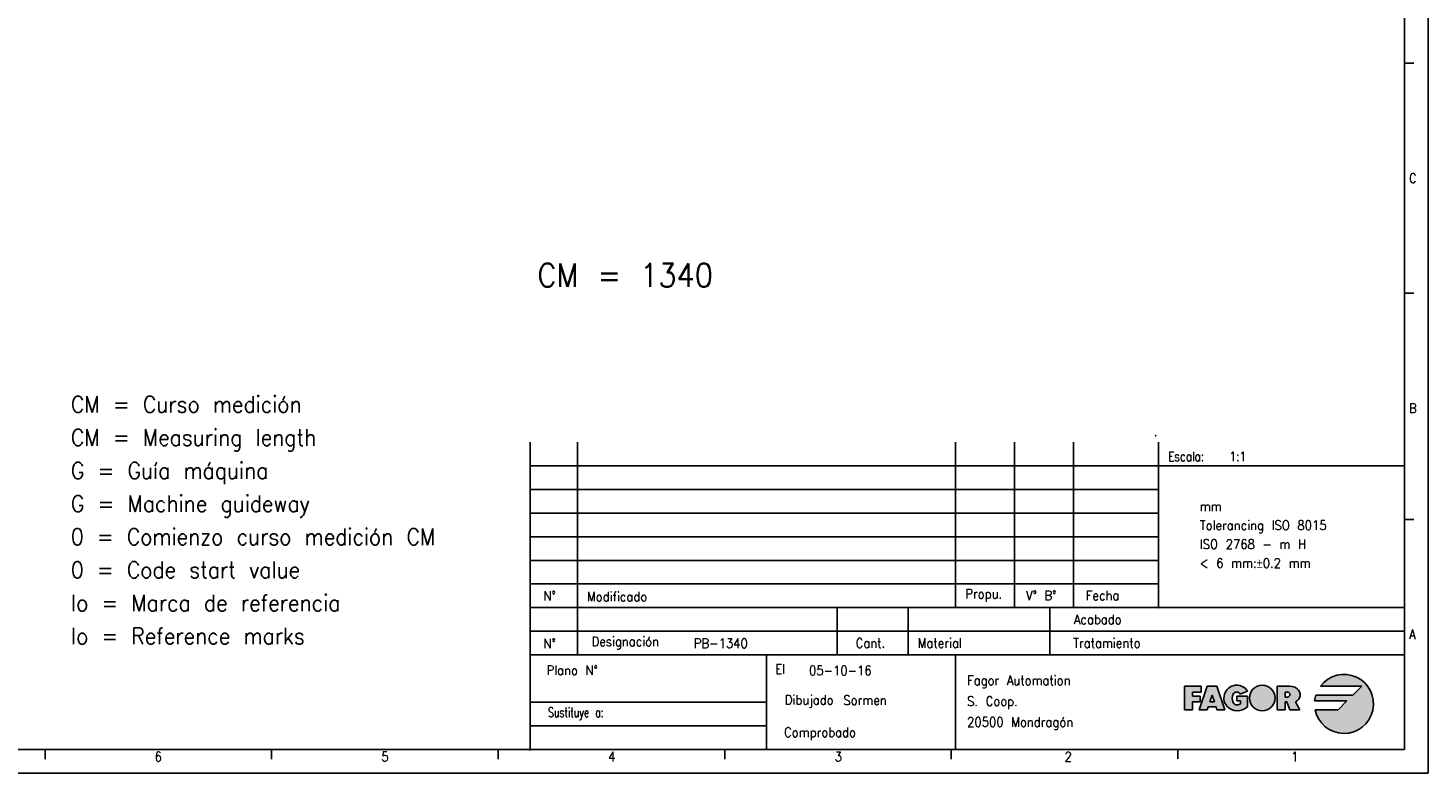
# Model space of a CAD drawing. Header units: millimetres. Extents: x -235 to 2519, y -109 to 485.
# Tile 17 of 41: x 309 to 605, y -109 to 48. Entities that reach past the tile are written whole.
import ezdxf

# ---------------------------------------------------------------- set-up
doc = ezdxf.new("R2010")
doc.units = ezdxf.units.MM
doc.layers.add('1', color=7, linetype='Continuous')
doc.styles.add('CONVERTER_11', font='txt.shx', dxfattribs={"width": 0.9})
doc.styles.add('CONVERTER_13', font='txt.shx', dxfattribs={"width": 0.81})
doc.styles.add('CONVERTER_14', font='txt.shx', dxfattribs={"width": 0.72})

# ---------------------------------------------------------------- blocks, each defined once
blk = doc.blocks.new('tolerancias__109', base_point=(547.2149843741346, -37.82507050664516))
at = {"layer": '1', "color": 7}
blk.add_point((547.2149843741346, -37.82507050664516), dxfattribs=at)
blk = doc.blocks.new('tolerancias__110', base_point=(547.8144653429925, -74.22039922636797))
at = {"layer": '1', "color": 7}
blk.add_point((547.8144653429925, -74.22039922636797), dxfattribs=at)
blk = doc.blocks.new('Marco_a1', base_point=(184.8144653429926, 187.7796007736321))
at = {"layer": '1', "linetype": 'Continuous'}
h = blk.add_hatch(color=2, dxfattribs=at)
edge = h.paths.add_edge_path()
edge.add_line((588.9111250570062, -92.72099406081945), (581.0740050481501, -92.72099406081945))
edge.add_arc((587.0361250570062, -94.59599406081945), 6.250000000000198, 162.5423968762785, 174.2608295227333)
edge.add_line((580.8174535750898, -93.97099406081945), (587.6611250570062, -93.97099406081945))
edge.add_line((587.6611250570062, -93.97099406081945), (585.7861250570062, -95.84599406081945))
edge.add_line((585.7861250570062, -95.84599406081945), (580.9124007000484, -95.84599406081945))
edge.add_arc((587.0361250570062, -94.59599406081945), 6.249999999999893, 191.5369590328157, 503.130102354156)
edge.add_line((582.0361250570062, -90.84599406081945), (590.7861250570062, -90.84599406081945))
edge.add_line((590.7861250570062, -90.84599406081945), (588.9111250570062, -92.72099406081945))
blk.add_hatch(color=2, dxfattribs=at).paths.add_polyline_path([(556.8277917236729, -90.84599406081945), (556.8277917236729, -92.09599406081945), (554.9527917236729, -92.09599406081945), (554.9527917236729, -92.92932739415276), (556.6194583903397, -92.92932739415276), (556.6194583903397, -93.76266072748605), (556.6194583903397, -94.17932739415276), (554.9527917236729, -94.17932739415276), (554.9527917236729, -95.84599406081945), (553.2861250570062, -95.84599406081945), (553.2861250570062, -90.84599406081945)])
h = blk.add_hatch(color=2, dxfattribs=at)
h.paths.add_polyline_path([(561.8277917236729, -95.84599406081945), (560.1611250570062, -95.84599406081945), (559.9527917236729, -95.22099406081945), (558.2861250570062, -95.22099406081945), (558.0777917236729, -95.84599406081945), (556.4111250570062, -95.84599406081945), (558.0777917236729, -90.84599406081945), (560.1611250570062, -90.84599406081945)])
h.paths.add_polyline_path([(558.6333472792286, -94.17932739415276), (559.6055695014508, -94.17932739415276), (559.1194583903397, -92.72099406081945)], flags=16)
h = blk.add_hatch(color=2, dxfattribs=at)
edge = h.paths.add_edge_path()
edge.add_arc((564.506467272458, -92.95005454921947), 3.104272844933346, 223.1289646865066, 312.98327026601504, ccw=False)
edge.add_arc((564.3277917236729, -93.34599406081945), 2.7083333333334, 90, 219.5977388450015, ccw=False)
edge.add_arc((564.3277917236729, -93.34599406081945), 2.708333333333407, 32.57897039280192, 90, ccw=False)
edge.add_line((566.6099690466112, -91.88766072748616), (565.0529344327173, -92.51266072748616))
edge.add_arc((564.3288787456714, -92.92933074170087), 0.835386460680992, 29.9189981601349, 150.0810018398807)
edge.add_arc((565.5812465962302, -93.45016072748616), 2.187499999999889, 154.6230664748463, 202.619864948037)
edge.add_arc((564.3312465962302, -93.97099406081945), 0.8333333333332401, 202.6198649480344, 270)
edge.add_arc((564.3312465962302, -93.03349406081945), 1.770833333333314, 270, 298.0724869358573)
edge.add_line((565.1645799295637, -94.59599406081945), (565.1645799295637, -93.97099406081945))
edge.add_line((565.1645799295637, -93.97099406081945), (564.3312465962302, -93.97099406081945))
edge.add_line((564.3312465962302, -93.97099406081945), (564.3312465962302, -92.92932739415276))
edge.add_line((564.3312465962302, -92.92932739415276), (566.622913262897, -92.92932739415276))
edge.add_line((566.622913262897, -92.92932739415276), (566.622913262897, -95.22099406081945))
h = blk.add_hatch(color=2, dxfattribs=at)
edge = h.paths.add_edge_path()
edge.add_arc((569.7442851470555, -93.34599406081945), 2.708333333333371, 0, 360)
h = blk.add_hatch(color=2, dxfattribs=at)
edge = h.paths.add_edge_path()
edge.add_line((574.5538364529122, -90.84599406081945), (572.8871697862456, -90.84599406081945))
edge.add_line((572.8871697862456, -90.84599406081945), (572.8871697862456, -95.84599406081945))
edge.add_line((572.8871697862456, -95.84599406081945), (574.5538364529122, -95.84599406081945))
edge.add_line((574.5538364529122, -95.84599406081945), (574.5538364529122, -94.17932739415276))
edge.add_line((574.5538364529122, -94.17932739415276), (574.970503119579, -94.17932739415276))
edge.add_line((574.970503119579, -94.17932739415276), (575.595503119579, -95.84599406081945))
edge.add_line((575.595503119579, -95.84599406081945), (577.6772287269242, -95.84599406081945))
edge.add_line((577.6772287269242, -95.84599406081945), (576.7506542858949, -94.17932739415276))
edge.add_arc((576.1012248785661, -92.66967744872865), 1.643411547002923, 293.2766705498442, 410.7613098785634)
edge.add_arc((575.595503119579, -93.28889939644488), 2.442905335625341, 50.76130987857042, 90)
edge.add_line((575.595503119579, -90.84599406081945), (574.5538364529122, -90.84599406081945))
edge = h.paths.add_edge_path(flags=16)
edge.add_line((575.0746697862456, -93.13766072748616), (574.5538364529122, -93.13766072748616))
edge.add_line((574.5538364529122, -93.13766072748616), (574.5538364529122, -92.09599406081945))
edge.add_line((574.5538364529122, -92.09599406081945), (575.0746697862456, -92.09599406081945))
edge.add_arc((575.0746697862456, -92.61682739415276), 0.5208333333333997, -90, 90, ccw=False)
at = {"layer": '1', "color": 2, "linetype": 'Continuous'}
for p, q in [((604.8144653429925, -109.220399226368), (604.8144653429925, 484.7796007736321)), ((601.8144653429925, 40.97960077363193), (599.8144653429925, 40.97960077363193)), ((601.8144653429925, -7.68706589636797), (599.8144653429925, -7.68706589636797)), ((414.8144653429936, -44.22039922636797), (599.8144653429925, -44.22039922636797)), ((414.8144653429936, -49.22039922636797), (547.8144653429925, -49.22039922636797)), ((414.8144653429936, -54.22039922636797), (547.8144653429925, -54.22039922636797)), ((601.8144653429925, -55.55373255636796), (599.8144653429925, -55.55373255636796)), ((414.8144653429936, -59.22039922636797), (547.8144653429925, -59.22039922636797)), ((414.8144653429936, -64.22039922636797), (547.8144653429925, -64.22039922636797)), ((414.8144653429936, -69.22039922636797), (547.8144653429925, -69.22039922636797)), ((599.8144653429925, -79.22039922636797), (414.8144653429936, -79.22039922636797)), ((553.2861250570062, -95.84599406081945), (553.2861250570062, -90.84599406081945)), ((553.2861250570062, -90.84599406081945), (556.8277917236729, -90.84599406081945)), ((556.4111250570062, -95.84599406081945), (558.0777917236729, -90.84599406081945)), ((556.8277917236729, -90.84599406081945), (556.8277917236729, -92.09599406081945)), ((558.0777917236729, -90.84599406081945), (560.1611250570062, -90.84599406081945)), ((560.1611250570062, -90.84599406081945), (561.8277917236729, -95.84599406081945)), ((572.8871697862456, -95.84599406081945), (572.8871697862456, -90.84599406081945)), ((572.8871697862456, -90.84599406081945), (574.5538364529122, -90.84599406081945)), ((574.5538364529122, -90.84599406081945), (575.595503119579, -90.84599406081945)), ((582.0361250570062, -90.84599406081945), (590.7861250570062, -90.84599406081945)), ((590.7861250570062, -90.84599406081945), (588.9111250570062, -92.72099406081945)), ((556.8277917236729, -92.09599406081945), (554.9527917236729, -92.09599406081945)), ((554.9527917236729, -92.09599406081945), (554.9527917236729, -92.92932739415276)), ((554.9527917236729, -92.92932739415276), (556.6194583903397, -92.92932739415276)), ((556.6194583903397, -94.17932739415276), (554.9527917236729, -94.17932739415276)), ((554.9527917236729, -94.17932739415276), (554.9527917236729, -95.84599406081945)), ((556.6194583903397, -92.92932739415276), (556.6194583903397, -93.76266072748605)), ((556.6194583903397, -93.76266072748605), (556.6194583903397, -94.17932739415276)), ((559.1194583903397, -92.72099406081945), (558.6333472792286, -94.17932739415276)), ((558.6333472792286, -94.17932739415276), (559.6055695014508, -94.17932739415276)), ((559.6055695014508, -94.17932739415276), (559.1194583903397, -92.72099406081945)), ((564.3312465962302, -92.92932739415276), (564.3312465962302, -93.97099406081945)), ((564.3312465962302, -92.92932739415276), (566.622913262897, -92.92932739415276)), ((564.3312465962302, -93.97099406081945), (565.1645799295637, -93.97099406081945)), ((565.0529344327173, -92.51266072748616), (566.6099690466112, -91.88766072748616)), ((565.1645799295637, -93.97099406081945), (565.1645799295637, -94.59599406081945)), ((566.622913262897, -95.22099406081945), (566.622913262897, -92.92932739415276)), ((574.5538364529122, -93.13766072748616), (574.5538364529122, -92.09599406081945)), ((574.5538364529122, -92.09599406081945), (575.0746697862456, -92.09599406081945)), ((575.0746697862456, -93.13766072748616), (574.5538364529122, -93.13766072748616)), ((574.5538364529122, -94.17932739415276), (574.970503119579, -94.17932739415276)), ((574.5538364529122, -95.84599406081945), (574.5538364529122, -94.17932739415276)), ((574.970503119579, -94.17932739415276), (575.595503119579, -95.84599406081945)), ((576.7506542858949, -94.17932739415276), (577.6772287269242, -95.84599406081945)), ((580.8174535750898, -93.97099406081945), (587.6611250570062, -93.97099406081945)), ((588.9111250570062, -92.72099406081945), (581.0740050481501, -92.72099406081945)), ((587.6611250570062, -93.97099406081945), (585.7861250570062, -95.84599406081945)), ((554.9527917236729, -95.84599406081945), (553.2861250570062, -95.84599406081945)), ((558.0777917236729, -95.84599406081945), (556.4111250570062, -95.84599406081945)), ((558.2861250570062, -95.22099406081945), (558.0777917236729, -95.84599406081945)), ((559.9527917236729, -95.22099406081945), (558.2861250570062, -95.22099406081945)), ((560.1611250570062, -95.84599406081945), (559.9527917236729, -95.22099406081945)), ((561.8277917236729, -95.84599406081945), (560.1611250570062, -95.84599406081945)), ((572.8871697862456, -95.84599406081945), (574.5538364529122, -95.84599406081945)), ((575.595503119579, -95.84599406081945), (577.6772287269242, -95.84599406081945)), ((585.7861250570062, -95.84599406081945), (580.9124007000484, -95.84599406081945)), ((414.8144653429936, -99.22039922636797), (464.8144653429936, -99.22039922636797)), ((312.1674065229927, -104.2667880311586), (312.1674065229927, -106.2667880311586)), ((360.1085829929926, -104.2667880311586), (360.1085829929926, -106.2667880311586)), ((408.0497594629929, -104.2667880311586), (408.0497594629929, -106.2667880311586)), ((455.9909359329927, -104.2667880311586), (455.9909359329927, -106.2667880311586)), ((503.9321124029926, -104.2667880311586), (503.9321124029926, -106.2667880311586)), ((551.8732888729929, -104.220399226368), (551.8732888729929, -106.220399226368)), ((-235.1855346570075, -109.220399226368), (604.8144653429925, -109.220399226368))]:
    blk.add_line(p, q, dxfattribs=at)
at = {"layer": '1', "color": 7, "linetype": 'Continuous'}
for p, q in [((599.8144653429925, -104.220399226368), (599.8144653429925, 479.7796007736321)), ((414.8144653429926, -104.220399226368), (414.8144653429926, -39.22039922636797)), ((424.8144653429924, -84.22039922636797), (424.8144653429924, -39.22039922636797)), ((504.8144653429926, -74.22039922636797), (504.8144653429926, -39.22039922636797)), ((517.3144653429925, -74.22039922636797), (517.3144653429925, -39.22039922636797)), ((529.8144653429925, -74.22039922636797), (529.8144653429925, -39.22039922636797)), ((547.8144653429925, -74.22039922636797), (547.8144653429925, -39.22039922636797)), ((414.8144653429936, -74.22039922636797), (599.8144653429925, -74.22039922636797)), ((479.8144653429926, -74.22039922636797), (479.8144653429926, -84.22039922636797)), ((494.8144653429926, -74.22039922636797), (494.8144653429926, -84.22039922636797)), ((524.8144653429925, -74.22039922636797), (524.8144653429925, -84.22039922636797)), ((414.8144653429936, -84.22039922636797), (599.8144653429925, -84.22039922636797)), ((464.8144653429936, -84.22039922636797), (464.8144653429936, -94.22039922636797)), ((504.8144653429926, -84.22039922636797), (504.8144653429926, -104.220399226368)), ((414.8144653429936, -94.22039922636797), (464.8144653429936, -94.22039922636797)), ((464.8144653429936, -94.22039922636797), (464.8144653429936, -99.22039922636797)), ((464.8144653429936, -99.22039922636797), (464.8144653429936, -104.220399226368)), ((-215.1855346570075, -104.2203992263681), (599.8144653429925, -104.220399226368))]:
    blk.add_line(p, q, dxfattribs=at)
at = {"layer": '1', "color": 6, "linetype": 'Continuous'}
blk.add_line((414.8144653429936, -44.45543519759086), (414.8144653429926, -104.4554351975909), dxfattribs=at)
at = {"layer": '1', "color": 2, "linetype": 'Continuous'}
blk.add_circle((569.7442851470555, -93.34599406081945), 2.708333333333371, dxfattribs=at)
for centre, radius, start, end in [((587.0361250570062, -94.59599406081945), 6.249999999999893, 191.5369590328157, 143.130102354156), ((564.3277917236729, -93.34599406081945), 2.7083333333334, 90, 219.5977388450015), ((564.3277917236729, -93.34599406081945), 2.708333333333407, 32.57897039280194, 90), ((575.595503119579, -93.28889939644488), 2.442905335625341, 50.76130987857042, 90), ((576.1012248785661, -92.66967744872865), 1.643411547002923, 293.2766705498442, 50.76130987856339), ((565.5812465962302, -93.45016072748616), 2.187499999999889, 154.6230664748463, 202.619864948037), ((564.3312465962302, -93.97099406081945), 0.8333333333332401, 202.6198649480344, 270), ((564.3288787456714, -92.92933074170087), 0.835386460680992, 29.9189981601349, 150.0810018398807), ((564.3312465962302, -93.03349406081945), 1.770833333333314, 270, 298.0724869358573), ((575.0746697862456, -92.61682739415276), 0.5208333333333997, 270, 90), ((587.0361250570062, -94.59599406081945), 6.250000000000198, 162.5423968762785, 174.2608295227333), ((564.506467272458, -92.95005454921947), 3.104272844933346, 223.1289646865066, 312.983270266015)]:
    blk.add_arc(centre, radius, start, end, dxfattribs=at)
at = {"layer": '1', "color": 2}
for s, style, width, p in [('Escala:   1:1', 'CONVERTER_13', 0.81, (549.8144653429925, -43.22039922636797)), ('El', 'CONVERTER_11', 0.9, (466.6709961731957, -88.22039922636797))]:
    blk.add_text(s, height=2, dxfattribs=dict(at, style=style, width=width)).set_placement(p)
at = {"layer": '1', "color": 2, "char_height": 2}
for s, insert, attachment_point, line_spacing_factor, style in [('C', (600.8144653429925, 16.64626743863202), 4, 1.20048019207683, 'CONVERTER_11'), ('B', (600.8144653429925, -32.02039922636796), 4, 1.20048019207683, 'CONVERTER_11'), ('N%%d', (418.9359217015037, -71.72039922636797), 5, 1.32052821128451, 'CONVERTER_11'), ('Modificado', (426.8411380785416, -71.88881551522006), 4, 1.32052821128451, 'CONVERTER_11'), ('Propu.', (506.9021583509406, -71.65264731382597), 4, 1.32052821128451, 'CONVERTER_11'), ('V%%d B%%d', (519.7389604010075, -71.65264731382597), 4, 1.20048019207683, 'CONVERTER_11'), ('Fecha', (532.4083241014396, -71.65264731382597), 4, 1.32052821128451, 'CONVERTER_11'), ('Acabado', (539.9804469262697, -76.72039922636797), 6, 1.32052821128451, 'CONVERTER_11'), ('A', (600.8144653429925, -79.88706589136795), 4, 1.20048019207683, 'CONVERTER_11'), ('N%%d', (418.9359217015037, -81.79714185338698), 5, 1.32052821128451, 'CONVERTER_11'), ('Designación', (427.8144653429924, -81.72039922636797), 4, 1.32052821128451, 'CONVERTER_11'), ('Cant.', (486.8144653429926, -81.72039922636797), 5, 1.32052821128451, 'CONVERTER_11'), ('Material', (496.8144653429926, -81.72039922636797), 4, 1.32052821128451, 'CONVERTER_11'), ('Tratamiento', (543.9804469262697, -81.72039922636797), 6, 1.32052821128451, 'CONVERTER_11'), ('Plano N%%d', (429.1464032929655, -87.47591680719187), 6, 1.32052821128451, 'CONVERTER_11'), ('Fagor Automation\\PS. Coop.\\P20500 Mondragón', (507.2878943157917, -94.35581747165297), 4, 1.32052821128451, 'CONVERTER_11'), ('Dibujado', (479.0343105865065, -94.08862644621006), 6, 1.32052821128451, 'CONVERTER_11'), ('Sustituye a:', (430.3748860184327, -96.72039922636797), 6, 1.32052821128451, 'CONVERTER_14'), ('Comprobado', (483.7576746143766, -100.9375042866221), 6, 1.32052821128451, 'CONVERTER_11'), ('6', (335.3248856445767, -105.7667880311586), 4, 1.20048019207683, 'CONVERTER_11'), ('5', (383.2986028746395, -105.7667880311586), 4, 1.20048019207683, 'CONVERTER_11'), ('4', (431.3096997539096, -105.7667880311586), 4, 1.20048019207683, 'CONVERTER_11'), ('3', (479.2377337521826, -105.7667880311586), 4, 1.20048019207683, 'CONVERTER_11'), ('2', (527.9027006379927, -105.7667880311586), 4, 1.20048019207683, 'CONVERTER_11'), ('1', (575.8438771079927, -105.7667880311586), 4, 1.20048019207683, 'CONVERTER_11')]:
    blk.add_mtext(s, dxfattribs=dict(at, insert=insert, attachment_point=attachment_point, line_spacing_factor=line_spacing_factor, style=style))
blk = doc.blocks.new('Top', base_point=(184.8144653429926, 187.7796007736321))
blk.add_blockref('Marco_a1', (184.8144653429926, 187.7796007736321))
blk = doc.blocks.new('_dummy_frame__111', base_point=(-235.1855346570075, -174.5728945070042))
blk.add_blockref('Top', (184.8144653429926, 187.7796007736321))
blk = doc.blocks.new('_dummy_frame__112', base_point=(-346.4995658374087, -309.5127608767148))
at = {"layer": '1'}
for name, p in [('_dummy_frame__111', (-235.1855346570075, -174.5728945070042)), ('tolerancias__109', (547.2149843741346, -37.82507050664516)), ('tolerancias__110', (547.8144653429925, -74.22039922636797))]:
    blk.add_blockref(name, p, dxfattribs=at)
at = {"layer": '1', "color": 2, "style": 'CONVERTER_11', "width": 0.9}
for s, height, p in [('CM = 1340', 5, (416.3629828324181, -6.36472707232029)), ('PB-1340', 2, (449.456998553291, -82.7704903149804)), ('05-10-16', 2, (473.818146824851, -88.5197412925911)), ('Sormen', 2, (481.0997795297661, -94.81625236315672))]:
    blk.add_text(s, height=height, dxfattribs=at).set_placement(p)
at = {"layer": '1', "color": 2, "insert": (556.53543961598, -65.7993288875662), "char_height": 2, "attachment_point": 7, "line_spacing_factor": 1.20048019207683, "style": 'CONVERTER_11'}
blk.add_mtext('mm\\PTolerancing ISO 8015\\PISO 2768 - m H\\P< 6 mm:{\\Fgdt;`}0.2 mm', dxfattribs=at)

msp = doc.modelspace()

# ---------------------------------------------------------------- block references
at = {"layer": '1'}
msp.add_blockref('_dummy_frame__112', (-346.4995658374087, -309.5127608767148), dxfattribs=at)

# ---------------------------------------------------------------- texts
at = {"layer": '1', "color": 2, "insert": (317.652136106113, -81.985218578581), "char_height": 3.5, "attachment_point": 7, "line_spacing_factor": 1.20048019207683, "style": 'CONVERTER_11'}
msp.add_mtext('CM = Curso medición\\PCM = Measuring length\\PG = Guía máquina\\PG = Machine guideway     \\P0 = Comienzo curso medición CM\\P0 = Code start value\\PIo = Marca de referencia\\PIo = Reference marks', dxfattribs=at)

doc.saveas('drawing.dxf')
